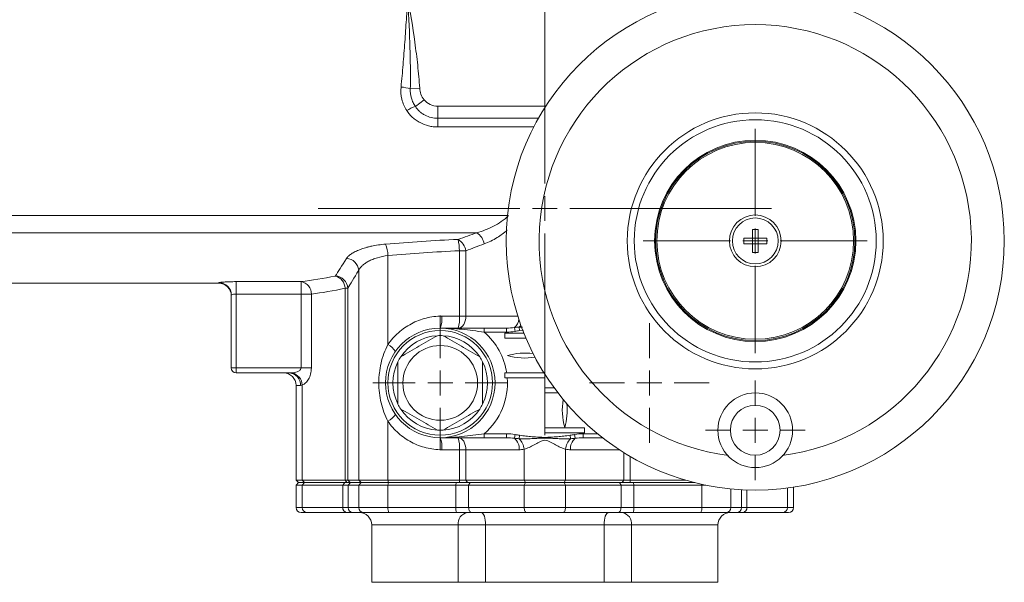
# Model space of a CAD drawing. Header units: millimetres. Extents: x 99 to 905, y -37 to 828.
# Tile 23 of 29: x 707 to 905, y 566 to 679. Entities that reach past the tile are written whole.
import ezdxf

# ---------------------------------------------------------------- set-up
doc = ezdxf.new("R2010")
doc.units = ezdxf.units.MM

# ---------------------------------------------------------------- blocks, each defined once
blk = doc.blocks.new('SW_CENTERMARKSYMBOL_5')
at = {"color": 0, "linetype": 'Continuous', "lineweight": 0}
for p, q in [((0, 5), (0, 13.5)), ((0, 0), (0, 2.5)), ((-5, 0), (-13.5, 0)), ((0, 0), (-2.5, 0)), ((0, 0), (2.5, 0)), ((0, 0), (0, -2.5)), ((5, 0), (13.5, 0)), ((0, -5), (0, -13.5))]:
    blk.add_line(p, q, dxfattribs=at)
blk = doc.blocks.new('SW_CENTERMARKSYMBOL_6')
at = {"color": 0, "linetype": 'Continuous', "lineweight": 0}
for p, q in [((0, 5), (0, 12)), ((0, 0), (0, 2.5)), ((-5, 0), (-12, 0)), ((0, 0), (-2.5, 0)), ((0, 0), (2.5, 0)), ((0, 0), (0, -2.5)), ((5, 0), (12, 0)), ((0, -5), (0, -12))]:
    blk.add_line(p, q, dxfattribs=at)
blk = doc.blocks.new('SW_CENTERMARKSYMBOL_7')
at = {"color": 0, "linetype": 'Continuous', "lineweight": 0}
for p, q in [((0, 5), (0, 45.5)), ((0, 0), (0, 2.5)), ((-5, 0), (-45.5, 0)), ((0, 0), (-2.5, 0)), ((0, 0), (2.5, 0)), ((0, 0), (0, -2.5)), ((5, 0), (45.5, 0)), ((0, -5), (0, -45.5))]:
    blk.add_line(p, q, dxfattribs=at)
blk = doc.blocks.new('SW_CENTERMARKSYMBOL_8')
at = {"color": 0, "linetype": 'Continuous', "lineweight": 0}
for p, q in [((0, 5), (0, 22.5)), ((0, 0), (0, 2.5)), ((-5, 0), (-22.5, 0)), ((0, 0), (-2.5, 0)), ((0, 0), (2.5, 0)), ((0, 0), (0, -2.5)), ((5, 0), (22.5, 0)), ((0, -5), (0, -22.5))]:
    blk.add_line(p, q, dxfattribs=at)
blk = doc.blocks.new('SW_CENTERMARKSYMBOL_9')
at = {"color": 0, "linetype": 'Continuous', "lineweight": 0}
for p, q in [((0, 5), (0, 10)), ((0, 0), (0, 2.5)), ((-5, 0), (-10, 0)), ((0, 0), (-2.5, 0)), ((0, 0), (2.5, 0)), ((0, 0), (0, -2.5)), ((5, 0), (10, 0)), ((0, -5), (0, -10))]:
    blk.add_line(p, q, dxfattribs=at)

msp = doc.modelspace()

# ---------------------------------------------------------------- linework, layer by layer
at = {"color": 7, "linetype": 'Continuous', "lineweight": 15}
for p, q in [((785.34, 664.74), (787.22, 664.85)), ((786.35, 661.16), (788.1, 662.54)), ((790.84, 658.81), (790.84, 661.21)), ((790.84, 657.07), (790.84, 658.81)), ((702.84, 635.86), (798.68, 635.86)), ((854.02, 634.78), (852.29, 634.78)), ((852.29, 633.64), (852.29, 634.78)), ((854.02, 636.51), (855.17, 636.51)), ((854.02, 636.51), (854.02, 634.78)), ((854.02, 634.78), (855.17, 634.78)), ((854.02, 633.64), (854.02, 634.78)), ((855.17, 634.78), (855.17, 636.51)), ((856.89, 634.78), (855.17, 634.78)), ((855.17, 633.64), (855.17, 634.78)), ((856.89, 634.78), (856.89, 633.64)), ((854.02, 633.64), (852.29, 633.64)), ((854.02, 633.64), (854.02, 631.91)), ((855.17, 633.64), (854.02, 633.64)), ((855.17, 631.91), (855.17, 633.64)), ((856.89, 633.64), (855.17, 633.64)), ((780.85, 631.26), (780.85, 613.41)), ((795.19, 632.24), (796.49, 632.24)), ((795.19, 619.11), (795.19, 632.24)), ((796.49, 632.24), (796.49, 619.11)), ((855.17, 631.91), (854.02, 631.91)), ((774.97, 628.33), (774.97, 586.21)), ((702.84, 625.71), (746.89, 625.71)), ((750.39, 626.03), (763.41, 626.03)), ((750.39, 623.54), (750.39, 626.03)), ((763.41, 623.54), (763.41, 626.03)), ((772.23, 624.7), (772.77, 624.7)), ((772.23, 586.21), (772.23, 624.7)), ((772.77, 624.7), (772.77, 586.21)), ((749.39, 608.71), (749.39, 623.32)), ((763.41, 623.54), (750.39, 623.54)), ((750.39, 623.54), (750.39, 608.71)), ((765.47, 623.54), (763.41, 623.54)), ((763.41, 608.71), (763.41, 623.54)), ((765.47, 623.54), (765.47, 608.71)), ((791.66, 619.11), (795.19, 619.11)), ((795.19, 619.11), (796.49, 619.11)), ((806.24, 616.82), (806.37, 616.06)), ((807.18, 616.91), (807.29, 616.21)), ((800.19, 616.71), (800.19, 615.91)), ((800.19, 616.71), (804.66, 616.71)), ((804.66, 615.91), (800.19, 615.91)), ((804.34, 615.71), (804.34, 614.71)), ((808.14, 615.71), (804.34, 615.71)), ((804.66, 616.71), (804.66, 615.91)), ((804.34, 614.71), (808.55, 614.71)), ((749.39, 608.71), (750.39, 608.71)), ((750.39, 607.71), (750.39, 608.71)), ((750.39, 608.71), (763.41, 608.71)), ((761.09, 607.71), (750.39, 607.71)), ((765.47, 608.71), (763.41, 608.71)), ((804.34, 607.71), (804.34, 606.71)), ((812.19, 607.71), (804.34, 607.71)), ((812.34, 606.71), (812.34, 607.47)), ((762.39, 605.21), (762.39, 586.21)), ((763.65, 605.3), (763.65, 586.21)), ((804.34, 606.71), (812.34, 606.71)), ((812.34, 604.71), (812.34, 603.71)), ((814.22, 604.71), (812.34, 604.71)), ((812.34, 603.71), (814.97, 603.71)), ((780.85, 598.01), (780.85, 586.21)), ((800.19, 594.71), (800.19, 595.51)), ((800.19, 595.51), (804.66, 595.51)), ((804.66, 594.71), (804.66, 595.51)), ((806.24, 594.6), (806.37, 595.36)), ((807.18, 594.51), (807.29, 595.21)), ((820.34, 596.71), (812.34, 596.71)), ((812.34, 596.71), (812.34, 595.71)), ((812.34, 595.71), (820.34, 595.71)), ((817.51, 594.51), (817.4, 595.21)), ((818.45, 594.6), (818.32, 595.36)), ((820.03, 594.71), (820.03, 595.51)), ((820.34, 595.71), (820.34, 596.71)), ((804.66, 594.71), (800.19, 594.71)), ((823.94, 594.71), (820.03, 594.71)), ((795.19, 592.31), (791.66, 592.31)), ((796.49, 592.31), (795.19, 592.31)), ((795.19, 586.21), (795.19, 592.31)), ((807.17, 592.31), (796.49, 592.31)), ((796.49, 592.31), (796.49, 586.21)), ((808.19, 592.41), (808.19, 586.21)), ((816.5, 592.41), (816.5, 586.21)), ((762.39, 586.21), (762.89, 585.71)), ((762.39, 586.21), (763.65, 586.21)), ((762.89, 585.71), (762.39, 585.21)), ((762.39, 585.21), (762.39, 580.71)), ((763.65, 585.21), (762.39, 585.21)), ((762.89, 585.71), (764.07, 585.71)), ((764.07, 585.71), (763.65, 586.21)), ((763.65, 586.21), (772.23, 586.21)), ((763.65, 585.21), (764.07, 585.71)), ((771.78, 585.21), (763.65, 585.21)), ((763.65, 585.21), (763.65, 580.71)), ((764.07, 585.71), (772.18, 585.71)), ((771.78, 585.21), (772.18, 585.71)), ((772.84, 585.21), (771.78, 585.21)), ((771.78, 580.71), (771.78, 585.21)), ((772.18, 585.71), (773.34, 585.71)), ((772.23, 586.21), (772.77, 586.21)), ((772.62, 585.71), (772.23, 586.21)), ((773.26, 585.71), (772.77, 586.21)), ((772.77, 586.21), (774.97, 586.21)), ((772.84, 585.21), (773.34, 585.71)), ((774.97, 585.21), (772.84, 585.21)), ((772.84, 585.21), (772.84, 580.71)), ((773.34, 585.71), (775.47, 585.71)), ((774.97, 586.21), (780.85, 586.21)), ((775.47, 585.71), (774.97, 586.21)), ((774.97, 585.21), (775.47, 585.71)), ((774.97, 585.21), (774.97, 580.71)), ((780.85, 585.21), (774.97, 585.21)), ((775.47, 585.71), (780.95, 585.71)), ((780.85, 586.21), (795.19, 586.21)), ((780.95, 585.71), (780.85, 586.21)), ((780.85, 585.21), (780.95, 585.71)), ((780.85, 585.21), (780.85, 580.71)), ((794.48, 585.21), (780.85, 585.21)), ((780.95, 585.71), (794.54, 585.71)), ((794.54, 585.71), (794.48, 585.21)), ((797.04, 585.21), (794.48, 585.21)), ((794.48, 580.71), (794.48, 585.21)), ((794.54, 585.71), (797.36, 585.71)), ((795.19, 586.21), (796.49, 586.21)), ((795.19, 586.21), (795.24, 585.71)), ((796.49, 586.21), (808.19, 586.21)), ((796.49, 586.21), (796.8, 585.71)), ((797.36, 585.71), (797.04, 585.21)), ((808.19, 585.21), (797.04, 585.21)), ((797.04, 585.21), (797.04, 580.71)), ((797.36, 585.71), (808.47, 585.71)), ((808.19, 586.21), (816.5, 586.21)), ((808.19, 586.21), (808.47, 585.71)), ((808.47, 585.71), (808.19, 585.21)), ((808.19, 585.21), (808.19, 580.71)), ((816.5, 585.21), (808.19, 585.21)), ((808.47, 585.71), (816.22, 585.71)), ((816.5, 586.21), (816.22, 585.71)), ((816.22, 585.71), (816.5, 585.21)), ((816.22, 585.71), (827.33, 585.71)), ((816.5, 586.21), (828.2, 586.21)), ((816.5, 585.21), (816.5, 580.71)), ((827.65, 585.21), (816.5, 585.21)), ((827.33, 585.71), (827.65, 585.21)), ((827.33, 585.71), (830.15, 585.71)), ((827.65, 580.71), (827.65, 585.21)), ((830.21, 585.21), (827.65, 585.21)), ((828.2, 586.21), (827.89, 585.71)), ((828.2, 586.21), (829.5, 586.21)), ((829.5, 586.21), (829.45, 585.71)), ((829.5, 586.21), (840.59, 586.21)), ((830.15, 585.71), (830.21, 585.21)), ((830.15, 585.71), (842.44, 585.71)), ((830.21, 585.21), (830.21, 580.71)), ((843.84, 585.21), (830.21, 585.21)), ((843.84, 585.21), (843.84, 580.71)), ((844.64, 585.21), (843.84, 585.21)), ((862.29, 580.71), (862.29, 584.8)), ((764.48, 579.71), (763.39, 579.71)), ((763.65, 580.71), (771.78, 580.71)), ((772.57, 579.71), (764.48, 579.71)), ((771.78, 580.71), (772.84, 580.71)), ((773.84, 579.71), (772.57, 579.71)), ((772.84, 580.71), (774.97, 580.71)), ((775.96, 579.71), (773.84, 579.71)), ((774.97, 580.71), (780.85, 580.71)), ((781.05, 579.71), (775.96, 579.71)), ((780.85, 580.71), (794.48, 580.71)), ((794.6, 579.71), (781.05, 579.71)), ((794.48, 580.71), (797.04, 580.71)), ((797.67, 579.71), (794.6, 579.71)), ((797.04, 580.71), (808.19, 580.71)), ((808.74, 579.71), (797.67, 579.71)), ((808.19, 580.71), (816.5, 580.71)), ((815.95, 579.71), (808.74, 579.71)), ((827.02, 579.71), (815.95, 579.71)), ((816.5, 580.71), (827.65, 580.71)), ((830.09, 579.71), (827.02, 579.71)), ((827.65, 580.71), (830.21, 580.71)), ((843.64, 579.71), (830.09, 579.71)), ((830.21, 580.71), (843.84, 580.71)), ((848.73, 579.71), (843.64, 579.71)), ((843.84, 580.71), (849.71, 580.71)), ((850.85, 579.71), (848.73, 579.71)), ((849.71, 580.71), (851.84, 580.71)), ((852.12, 579.71), (850.85, 579.71)), ((851.84, 580.71), (852.91, 580.71)), ((860.21, 579.71), (852.12, 579.71)), ((852.91, 580.71), (861.04, 580.71)), ((861.29, 579.71), (860.21, 579.71)), ((777.6, 577.21), (777.6, 565.71)), ((794.96, 565.71), (794.96, 577.21)), ((800.46, 577.21), (794.96, 577.21)), ((824.23, 577.21), (800.46, 577.21)), ((800.46, 565.71), (800.46, 577.21)), ((829.73, 577.21), (824.23, 577.21)), ((824.23, 565.71), (824.23, 577.21)), ((829.73, 565.71), (829.73, 577.21)), ((847.09, 565.71), (847.09, 577.21)), ((777.6, 565.71), (794.96, 565.71)), ((794.96, 565.71), (800.46, 565.71)), ((800.46, 565.71), (824.23, 565.71)), ((824.23, 565.71), (829.73, 565.71)), ((829.73, 565.71), (847.09, 565.71))]:
    msp.add_line(p, q, dxfattribs=at)
at = {"color": 8, "linetype": 'Continuous', "lineweight": 15}
for p, q in [((790.84, 661.21), (812.51, 661.21)), ((790.84, 658.81), (811.07, 658.81)), ((810.13, 657.07), (790.84, 657.07)), ((702.84, 639.31), (804.86, 639.31)), ((746.89, 625.71), (746.89, 625.82)), ((796.49, 619.11), (806.93, 619.11)), ((807.18, 616.91), (807.83, 616.91)), ((808.03, 616.29), (807.29, 616.21)), ((763.29, 605.21), (762.39, 605.21)), ((820.03, 595.51), (822.94, 595.51)), ((827.31, 592.31), (817.52, 592.31)), ((828.2, 586.21), (828.2, 591.74)), ((829.5, 590.96), (829.5, 586.21)), ((843.8, 585.39), (843.84, 585.21)), ((849.71, 584.45), (849.71, 580.71)), ((851.84, 580.71), (851.84, 584.28)), ((852.91, 584.24), (852.91, 580.71)), ((861.04, 584.62), (861.04, 580.71)), ((762.39, 580.71), (763.65, 580.71)), ((861.04, 580.71), (862.29, 580.71)), ((794.96, 577.21), (777.6, 577.21)), ((847.09, 577.21), (829.73, 577.21))]:
    msp.add_line(p, q, dxfattribs=at)
at = {"color": 7, "linetype": 'Continuous', "lineweight": 15, "flags": 128}
for points in [[(796.49, 619.11), (796.46, 618.64), (796.38, 618.19), (796.24, 617.77), (796.05, 617.41), (795.82, 617.11), (795.56, 616.89), (795.28, 616.75), (794.98, 616.71)], [(796.49, 592.31), (796.46, 592.78), (796.38, 593.23), (796.24, 593.64), (796.05, 594), (795.82, 594.3), (795.56, 594.53), (795.28, 594.66), (794.98, 594.71)], [(797.67, 579.71), (797.55, 579.73), (797.43, 579.78), (797.32, 579.88), (797.23, 580), (797.15, 580.15), (797.09, 580.33), (797.06, 580.51), (797.04, 580.71)], [(799.55, 579.71), (799.73, 579.66), (799.9, 579.52), (800.06, 579.29), (800.2, 578.98), (800.31, 578.6), (800.39, 578.16), (800.45, 577.7), (800.46, 577.21)], [(808.74, 579.71), (808.64, 579.73), (808.53, 579.78), (808.44, 579.88), (808.35, 580), (808.28, 580.15), (808.23, 580.33), (808.2, 580.51), (808.19, 580.71)], [(815.95, 579.71), (816.05, 579.73), (816.16, 579.78), (816.25, 579.88), (816.34, 580), (816.41, 580.15), (816.46, 580.33), (816.49, 580.51), (816.5, 580.71)], [(825.14, 579.71), (824.96, 579.66), (824.79, 579.52), (824.63, 579.29), (824.49, 578.98), (824.38, 578.6), (824.3, 578.16), (824.24, 577.7), (824.23, 577.21)], [(827.02, 579.71), (827.14, 579.73), (827.26, 579.78), (827.37, 579.88), (827.46, 580), (827.54, 580.15), (827.6, 580.33), (827.63, 580.51), (827.65, 580.71)]]:
    msp.add_lwpolyline(points, dxfattribs=at)
at = {"color": 7, "linetype": 'Continuous', "lineweight": 15}
for centre, radius in [((854.59, 634.21), 50), ((854.59, 634.21), 25.69), ((854.59, 634.21), 24.3), ((854.59, 634.21), 20.2), ((854.59, 634.21), 20), ((854.59, 634.21), 19.75), ((854.59, 634.21), 5.2), ((854.59, 634.21), 4.6), ((791.34, 605.71), 11), ((791.34, 605.71), 10.5), ((791.34, 605.71), 7.5), ((854.59, 596.21), 7.5), ((854.59, 596.21), 5)]:
    msp.add_circle(centre, radius, dxfattribs=at)
for centre, radius, start, end in [((854.59, 634.21), 43.39, 277.1391, 262.8609), ((782.6, 654.91), 10.2, 74.4139, 85.1266), ((790.84, 664.71), 3.5, 218.3221, 270), ((788.3, 654.68), 6.77, 106.6697, 122.9973), ((796.8, 632.96), 3.45, 10.8348, 56.9951), ((774.03, 631.01), 6.83, 2.1299, 21.9856), ((793.23, 631.67), 3.31, 9.812, 59.2282), ((782.83, 631.94), 12.37, 1.3801, 12.0316), ((772.38, 628.1), 2.6, 4.9323, 86.8703), ((770.24, 624.63), 2.53, 1.4692, 89.0395), ((769.64, 624.66), 2.59, 0.9238, 75.7182), ((746.9, 623.32), 2.5, 0.0308, 90.0308), ((746.89, 623.21), 2.5, 0, 90), ((763.03, 623.62), 2.44, 358.0366, 80.9258), ((786.78, 618.52), 4.91, 338.3604, 6.9035), ((789.4, 618.51), 5.82, 341.9106, 5.8497), ((791.34, 605.71), 9.5, 93.4746, 146.5254), ((791.34, 605.71), 9.5, 86.5254, 93.4746), ((791.34, 605.71), 9.5, 33.4746, 86.5254), ((791.34, 605.71), 13.5, 8.5196, 49.0739), ((778.72, 609.61), 4.36, 33.7568, 60.7143), ((791.34, 605.71), 9.5, 146.5254, 153.4746), ((791.34, 605.71), 9.5, 26.5254, 33.4746), ((808.34, 599.21), 12.5, 82.3957, 106.2602), ((808.34, 623.21), 12.5, 253.7398, 279.3408), ((791.34, 605.71), 9.5, 153.4746, 206.5254), ((791.34, 605.71), 9.5, 333.4746, 26.5254), ((750.39, 608.71), 1, 180, 270), ((759.89, 605.21), 2.5, 0, 90), ((760.93, 605.35), 2.36, 356.5808, 86.1138), ((760.98, 605.12), 2.68, 3.8274, 77.2044), ((791.34, 605.71), 13.5, 310.9261, 4.248), ((791.34, 605.71), 9.5, 206.5254, 213.4746), ((791.34, 605.71), 9.5, 326.5254, 333.4746), ((828, 600.21), 12.15, 169.7378, 196.4926), ((804.69, 600.21), 12.15, 343.5074, 6.1096), ((778.72, 601.81), 4.36, 299.2857, 326.2432), ((791.34, 605.71), 9.5, 213.4746, 266.5254), ((791.34, 605.71), 9.5, 273.4746, 326.5254), ((791.34, 605.71), 9.5, 266.5254, 273.4746), ((786.78, 592.9), 4.91, 353.0965, 21.6396), ((789.4, 592.9), 5.82, 354.1503, 18.0894), ((804.53, 592.56), 2.66, 354.5959, 50.0314), ((804.81, 592.08), 3.39, 5.5361, 45.6666), ((819.88, 592.08), 3.39, 134.3334, 174.4639), ((820.16, 592.56), 2.66, 129.9686, 185.4041), ((763.39, 580.71), 1, 180, 270), ((764.58, 580.63), 0.928, 175.2548, 264.2969), ((772.69, 580.61), 0.911, 173.8728, 262.1513), ((773.84, 580.7), 0.997, 179.8209, 269.8198), ((775.97, 580.7), 0.99, 179.4396, 269.4285), ((775.1, 577.21), 2.5, 0, 90), ((782.27, 580.47), 1.44, 170.3796, 211.8909), ((796.81, 580.46), 2.34, 173.934, 198.8055), ((797.18, 577.49), 2.25, 99.9739, 187.3233), ((827.5, 577.49), 2.25, 352.6767, 80.0261), ((827.88, 580.46), 2.34, 341.1945, 6.066), ((842.42, 580.47), 1.44, 328.1091, 9.6204), ((849.59, 577.21), 2.5, 90, 180), ((848.72, 580.7), 0.99, 270.5715, 0.5604), ((850.85, 580.7), 0.997, 270.1802, 0.1791), ((852, 580.61), 0.911, 277.8487, 6.1272), ((860.11, 580.63), 0.928, 275.7031, 4.7452), ((861.29, 580.71), 1, 270, 0)]:
    msp.add_arc(centre, radius, start, end, dxfattribs=at)
at = {"color": 8, "linetype": 'Continuous', "lineweight": 15}
for centre, radius, start, end in [((804.88, 618.62), 2.25, 307.0004, 356.7271), ((805.78, 618.56), 2.17, 310.3439, 324.3306)]:
    msp.add_arc(centre, radius, start, end, dxfattribs=at)
at = {"color": 7, "linetype": 'Continuous', "lineweight": 15}
for points, knots in [([(783.47, 665.08), (783.62, 666.57), (783.76, 668.07), (784.01, 671.07), (784.12, 672.58), (784.34, 675.61), (784.44, 677.13), (784.6, 679.41), (784.65, 680.17), (784.75, 681.69), (784.8, 682.45), (784.84, 683.21)], [0, 0, 0, 0, 0.25, 0.25, 0.5, 0.5, 0.75, 0.75, 0.875, 0.875, 1, 1, 1, 1]), ([(785.34, 664.74), (785.37, 666.27), (785.37, 667.81), (785.32, 670.89), (785.28, 672.43), (785.13, 677.05), (784.99, 680.13), (784.84, 683.21)], [0, 0, 0, 0, 0.25, 0.25, 0.5, 0.5, 1, 1, 1, 1]), ([(787.22, 664.85), (787.12, 666.39), (786.98, 667.93), (786.65, 671), (786.46, 672.53), (785.82, 677.11), (785.33, 680.16), (784.84, 683.21)], [0, 0, 0, 0, 0.25, 0.25, 0.5, 0.5, 1, 1, 1, 1]), ([(784.61, 660.35), (784.15, 661.05), (783.83, 661.81), (783.44, 663.42), (783.38, 664.24), (783.47, 665.08)], [0, 0, 0, 0, 0.5, 0.5, 1, 1, 1, 1]), ([(785.34, 664.74), (785.31, 664.1), (785.39, 663.48), (785.64, 662.56), (785.75, 662.27), (786.02, 661.7), (786.18, 661.42), (786.35, 661.16)], [0, 0, 0, 0, 0.5, 0.5, 0.75, 0.75, 1, 1, 1, 1]), ([(787.22, 664.85), (787.24, 664.43), (787.33, 664.02), (787.63, 663.23), (787.84, 662.87), (788.1, 662.54)], [0, 0, 0, 0, 0.5, 0.5, 1, 1, 1, 1]), ([(790.84, 657.07), (790.53, 657.07), (790.22, 657.09), (789.61, 657.16), (789.31, 657.22), (788.42, 657.43), (787.84, 657.65), (787.02, 658.08), (786.76, 658.24), (786.25, 658.58), (786.02, 658.77), (785.57, 659.18), (785.36, 659.39), (784.96, 659.85), (784.78, 660.1), (784.61, 660.35)], [0, 0, 0, 0, 0.125, 0.125, 0.25, 0.25, 0.5, 0.5, 0.625, 0.625, 0.75, 0.75, 0.875, 0.875, 1, 1, 1, 1]), ([(786.35, 661.16), (786.6, 660.8), (786.89, 660.46), (787.38, 660.03), (787.55, 659.9), (787.92, 659.65), (788.11, 659.54), (788.69, 659.23), (789.11, 659.07), (789.96, 658.87), (790.4, 658.81), (790.84, 658.81)], [0, 0, 0, 0, 0.25, 0.25, 0.375, 0.375, 0.5, 0.5, 0.75, 0.75, 1, 1, 1, 1]), ([(798.68, 635.86), (799.25, 636.02), (799.82, 636.2), (800.94, 636.63), (801.49, 636.87), (802.57, 637.42), (803.1, 637.72), (804.12, 638.44), (804.61, 638.84), (805.05, 639.31)], [0, 0, 0, 0, 0.25, 0.25, 0.5, 0.5, 0.75, 0.75, 1, 1, 1, 1]), ([(772.52, 630.7), (772.62, 630.86), (772.75, 631.01), (773.08, 631.32), (773.28, 631.47), (773.74, 631.77), (773.99, 631.92), (774.57, 632.2), (774.89, 632.34), (775.58, 632.61), (775.94, 632.73), (776.53, 632.9), (776.73, 632.95), (777.15, 633.06), (777.36, 633.11), (778.45, 633.34), (779.37, 633.48), (780.36, 633.56)], [0, 0, 0, 0, 0.125, 0.125, 0.25, 0.25, 0.375, 0.375, 0.5, 0.5, 0.625, 0.625, 0.6875, 0.6875, 0.75, 0.75, 1, 1, 1, 1]), ([(780.85, 631.26), (780.09, 631.17), (779.38, 631.03), (778.39, 630.73), (778.07, 630.62), (777.49, 630.38), (777.21, 630.25), (776.7, 629.98), (776.47, 629.84), (776.05, 629.55), (775.86, 629.4), (775.53, 629.1), (775.38, 628.94), (775.14, 628.64), (775.05, 628.48), (774.97, 628.33)], [0, 0, 0, 0, 0.25, 0.25, 0.375, 0.375, 0.5, 0.5, 0.625, 0.625, 0.75, 0.75, 0.875, 0.875, 1, 1, 1, 1]), ([(746.89, 625.82), (746.89, 625.83), (746.92, 625.84), (747.01, 625.86), (747.08, 625.87), (747.26, 625.9), (747.37, 625.91), (747.63, 625.93), (747.77, 625.95), (748.1, 625.97), (748.28, 625.98), (748.66, 626), (748.86, 626.01), (749.28, 626.02), (749.5, 626.02), (749.94, 626.03), (750.17, 626.03), (750.39, 626.03)], [0, 0, 0, 0, 0.125, 0.125, 0.25, 0.25, 0.375, 0.375, 0.5, 0.5, 0.625, 0.625, 0.75, 0.75, 0.875, 0.875, 1, 1, 1, 1]), ([(750.39, 623.54), (750.26, 623.54), (750.13, 623.53), (749.89, 623.5), (749.78, 623.48), (749.5, 623.42), (749.39, 623.36), (749.39, 623.32)], [0, 0, 0, 0, 0.25, 0.25, 0.5, 0.5, 1, 1, 1, 1]), ([(780.85, 613.41), (781.46, 614.29), (782.16, 615.08), (783.34, 616.13), (783.76, 616.46), (784.64, 617.07), (785.09, 617.34), (786.02, 617.84), (786.5, 618.05), (787.48, 618.43), (787.99, 618.59), (789.54, 618.98), (790.59, 619.11), (791.66, 619.11)], [0, 0, 0, 0, 0.25, 0.25, 0.375, 0.375, 0.5, 0.5, 0.625, 0.625, 0.75, 0.75, 1, 1, 1, 1]), ([(783.42, 610.95), (784.02, 611.3), (784.63, 611.65), (785.85, 612.35), (786.46, 612.7), (787.7, 613.42), (788.33, 613.78), (789.56, 614.49), (790.17, 614.84), (790.77, 615.19)], [0, 0, 0, 0, 0.25, 0.25, 0.5, 0.5, 0.75, 0.75, 1, 1, 1, 1]), ([(800.19, 615.91), (799.42, 616.01), (798.66, 616.11), (797.16, 616.31), (796.42, 616.4), (794.95, 616.54), (794.23, 616.61), (793.14, 616.67), (792.78, 616.68), (792.06, 616.7), (791.7, 616.71), (791.34, 616.71)], [0, 0, 0, 0, 0.25, 0.25, 0.5, 0.5, 0.75, 0.75, 0.875, 0.875, 1, 1, 1, 1]), ([(800.19, 616.71), (799.38, 616.71), (798.6, 616.71), (797.44, 616.71), (797.05, 616.71), (796.3, 616.71), (795.93, 616.71), (794.11, 616.71), (792.73, 616.71), (791.34, 616.71)], [0, 0, 0, 0, 0.25, 0.25, 0.375, 0.375, 0.5, 0.5, 1, 1, 1, 1]), ([(791.92, 615.19), (792.52, 614.84), (793.13, 614.49), (794.35, 613.79), (794.96, 613.43), (796.2, 612.72), (796.83, 612.36), (798.06, 611.65), (798.67, 611.3), (799.27, 610.95)], [0, 0, 0, 0, 0.25, 0.25, 0.5, 0.5, 0.75, 0.75, 1, 1, 1, 1]), ([(780.85, 598.01), (780.54, 598.6), (780.27, 599.2), (779.81, 600.44), (779.62, 601.08), (779.31, 602.37), (779.2, 603.04), (779.05, 604.36), (779.01, 605.03), (779.01, 606.03), (779.02, 606.36), (779.05, 607.03), (779.08, 607.37), (779.2, 608.36), (779.31, 609.02), (779.61, 610.32), (779.8, 610.96), (780.27, 612.21), (780.54, 612.82), (780.85, 613.41)], [0, 0, 0, 0, 0.125, 0.125, 0.25, 0.25, 0.375, 0.375, 0.5, 0.5, 0.5625, 0.5625, 0.625, 0.625, 0.75, 0.75, 0.875, 0.875, 1, 1, 1, 1]), ([(782.84, 609.95), (782.84, 609.26), (782.84, 608.55), (782.84, 607.13), (782.84, 606.42), (782.84, 605.35), (782.84, 604.99), (782.84, 604.28), (782.84, 603.92), (782.84, 602.85), (782.84, 602.15), (782.84, 601.47)], [0, 0, 0, 0, 0.25, 0.25, 0.5, 0.5, 0.625, 0.625, 0.75, 0.75, 1, 1, 1, 1]), ([(799.84, 609.95), (799.84, 609.26), (799.84, 608.55), (799.84, 607.13), (799.84, 606.42), (799.84, 605.35), (799.84, 604.99), (799.84, 604.28), (799.84, 603.92), (799.84, 602.85), (799.84, 602.15), (799.84, 601.47)], [0, 0, 0, 0, 0.25, 0.25, 0.5, 0.5, 0.625, 0.625, 0.75, 0.75, 1, 1, 1, 1]), ([(761.57, 607.73), (761.93, 607.77), (762.29, 607.84), (762.72, 608), (762.8, 608.04), (762.97, 608.13), (763.05, 608.18), (763.2, 608.29), (763.26, 608.35), (763.37, 608.51), (763.41, 608.61), (763.41, 608.71)], [0, 0, 0, 0, 0.5, 0.5, 0.625, 0.625, 0.75, 0.75, 0.875, 0.875, 1, 1, 1, 1]), ([(765.47, 608.71), (765.47, 608.49), (765.45, 608.28), (765.4, 607.87), (765.36, 607.67), (765.26, 607.28), (765.2, 607.1), (765.06, 606.75), (764.99, 606.59), (764.73, 606.15), (764.53, 605.9), (764.11, 605.52), (763.88, 605.38), (763.65, 605.3)], [0, 0, 0, 0, 0.125, 0.125, 0.25, 0.25, 0.375, 0.375, 0.5, 0.5, 0.75, 0.75, 1, 1, 1, 1]), ([(790.77, 596.23), (790.17, 596.57), (789.56, 596.92), (788.34, 597.63), (787.73, 597.98), (786.49, 598.7), (785.86, 599.06), (784.63, 599.77), (784.02, 600.12), (783.42, 600.47)], [0, 0, 0, 0, 0.25, 0.25, 0.5, 0.5, 0.75, 0.75, 1, 1, 1, 1]), ([(799.27, 600.47), (798.67, 600.12), (798.06, 599.77), (796.84, 599.07), (796.23, 598.71), (794.99, 598), (794.36, 597.64), (793.13, 596.93), (792.52, 596.57), (791.92, 596.23)], [0, 0, 0, 0, 0.25, 0.25, 0.5, 0.5, 0.75, 0.75, 1, 1, 1, 1]), ([(791.66, 592.31), (790.59, 592.31), (789.54, 592.44), (788.01, 592.82), (787.5, 592.98), (786.5, 593.36), (786.02, 593.58), (785.09, 594.07), (784.64, 594.34), (783.78, 594.94), (783.36, 595.27), (782.16, 596.33), (781.46, 597.12), (780.85, 598.01)], [0, 0, 0, 0, 0.25, 0.25, 0.375, 0.375, 0.5, 0.5, 0.625, 0.625, 0.75, 0.75, 1, 1, 1, 1]), ([(800.19, 595.51), (799.42, 595.4), (798.66, 595.3), (797.16, 595.11), (796.42, 595.02), (794.95, 594.87), (794.23, 594.81), (793.14, 594.75), (792.78, 594.73), (792.06, 594.71), (791.7, 594.71), (791.34, 594.71)], [0, 0, 0, 0, 0.25, 0.25, 0.5, 0.5, 0.75, 0.75, 0.875, 0.875, 1, 1, 1, 1]), ([(807.29, 595.21), (807.71, 595.14), (808.13, 595.09), (808.97, 595), (809.39, 594.96), (810.23, 594.89), (810.66, 594.86), (811.5, 594.81), (811.92, 594.78), (812.77, 594.78), (813.19, 594.81), (814.03, 594.86), (814.46, 594.89), (815.3, 594.96), (815.72, 595), (816.56, 595.09), (816.98, 595.14), (817.4, 595.21)], [0, 0, 0, 0, 0.125, 0.125, 0.25, 0.25, 0.375, 0.375, 0.5, 0.5, 0.625, 0.625, 0.75, 0.75, 0.875, 0.875, 1, 1, 1, 1]), ([(800.19, 594.71), (799.38, 594.71), (798.6, 594.71), (797.44, 594.71), (797.05, 594.71), (796.3, 594.71), (795.93, 594.71), (794.11, 594.71), (792.73, 594.71), (791.34, 594.71)], [0, 0, 0, 0, 0.25, 0.25, 0.375, 0.375, 0.5, 0.5, 1, 1, 1, 1]), ([(817.51, 594.51), (817.08, 594.49), (816.65, 594.49), (815.8, 594.5), (815.36, 594.52), (814.5, 594.55), (814.07, 594.58), (813.21, 594.62), (812.78, 594.64), (811.91, 594.64), (811.48, 594.62), (810.62, 594.58), (810.19, 594.55), (809.32, 594.52), (808.9, 594.5), (808.04, 594.49), (807.61, 594.49), (807.18, 594.51)], [0, 0, 0, 0, 0.125, 0.125, 0.25, 0.25, 0.375, 0.375, 0.5, 0.5, 0.625, 0.625, 0.75, 0.75, 0.875, 0.875, 1, 1, 1, 1]), ([(816.5, 592.41), (816.17, 592.5), (815.84, 592.62), (815.17, 592.93), (814.84, 593.1), (814.17, 593.46), (813.83, 593.66), (813.3, 593.93), (813.13, 594.02), (812.75, 594.16), (812.56, 594.22), (812.16, 594.22), (811.97, 594.17), (811.59, 594.03), (811.41, 593.94), (810.88, 593.67), (810.54, 593.47), (809.86, 593.11), (809.53, 592.94), (808.86, 592.63), (808.52, 592.5), (808.19, 592.41)], [0, 0, 0, 0, 0.125, 0.125, 0.25, 0.25, 0.375, 0.375, 0.4375, 0.4375, 0.5, 0.5, 0.5625, 0.5625, 0.625, 0.625, 0.75, 0.75, 0.875, 0.875, 1, 1, 1, 1]), ([(800.74, 565.71), (800.8, 565.71), (802.03, 565.71), (804.6, 565.71), (808.42, 565.71), (812.34, 565.71), (816.27, 565.71), (820.09, 565.71), (822.66, 565.71), (823.89, 565.71), (823.95, 565.71)], [0, 0, 0, 0, 0.009034, 0.1706, 0.334662, 0.5, 0.665338, 0.8294, 0.990966, 1, 1, 1, 1])]:
    msp.add_open_spline(points, degree=3, knots=knots, dxfattribs=at)
for points in [[(794.92, 634.52), (796.16, 634.95), (797.41, 635.4), (798.68, 635.86)], [(780.36, 633.56), (785.18, 633.96), (790.03, 634.28), (794.92, 634.52)], [(800.19, 633.61), (798.94, 633.15), (797.71, 632.69), (796.49, 632.24)], [(770.28, 627.16), (770.82, 628), (771.57, 629.18), (772.52, 630.7)], [(795.19, 632.24), (790.37, 632), (785.59, 631.67), (780.85, 631.26)], [(763.41, 626.03), (765.6, 626.28), (767.89, 626.66), (770.28, 627.16)], [(774.97, 628.33), (774.04, 626.77), (773.3, 625.56), (772.77, 624.7)], [(772.23, 624.7), (769.88, 624.19), (767.62, 623.79), (765.47, 623.54)], [(804.66, 616.71), (805.19, 616.71), (805.71, 616.74), (806.24, 616.82)], [(806.24, 616.82), (806.55, 616.86), (806.87, 616.89), (807.18, 616.91)], [(806.37, 616.06), (805.8, 615.96), (805.23, 615.91), (804.66, 615.91)], [(807.29, 616.21), (806.98, 616.16), (806.68, 616.11), (806.37, 616.06)], [(761.09, 607.71), (761.25, 607.71), (761.41, 607.72), (761.57, 607.73)], [(763.65, 605.3), (763.53, 605.24), (763.41, 605.21), (763.29, 605.21)], [(804.66, 595.51), (805.23, 595.51), (805.8, 595.46), (806.37, 595.36)], [(806.37, 595.36), (806.68, 595.3), (806.98, 595.26), (807.29, 595.21)], [(817.4, 595.21), (817.71, 595.26), (818.01, 595.3), (818.32, 595.36)], [(818.32, 595.36), (818.89, 595.46), (819.46, 595.51), (820.03, 595.51)], [(806.24, 594.6), (805.71, 594.67), (805.19, 594.71), (804.66, 594.71)], [(807.18, 594.51), (806.87, 594.53), (806.55, 594.56), (806.24, 594.6)], [(818.45, 594.6), (818.14, 594.56), (817.82, 594.53), (817.51, 594.51)], [(820.03, 594.71), (819.5, 594.71), (818.98, 594.67), (818.45, 594.6)], [(808.19, 592.41), (807.85, 592.34), (807.51, 592.31), (807.17, 592.31)], [(817.52, 592.31), (817.18, 592.31), (816.84, 592.34), (816.5, 592.41)]]:
    msp.add_open_spline(points, degree=3, dxfattribs=at)
at = {"color": 8, "linetype": 'Continuous', "lineweight": 15}
msp.add_open_spline([(804.8, 636.4), (804.14, 635.85), (802.69, 634.66), (801.07, 633.98), (800.19, 633.61)], degree=3, knots=[0, 0, 0, 0, 0.460116, 1, 1, 1, 1], dxfattribs=at)

# ---------------------------------------------------------------- block references
at = {"color": 7, "linetype": 'Continuous', "lineweight": 0}
for name, p in [('SW_CENTERMARKSYMBOL_7', (812.34, 640.71)), ('SW_CENTERMARKSYMBOL_8', (854.59, 634.21)), ('SW_CENTERMARKSYMBOL_5', (791.34, 605.71)), ('SW_CENTERMARKSYMBOL_6', (833.34, 605.71)), ('SW_CENTERMARKSYMBOL_9', (854.59, 596.21))]:
    msp.add_blockref(name, p, dxfattribs=at)

doc.saveas('drawing.dxf')
